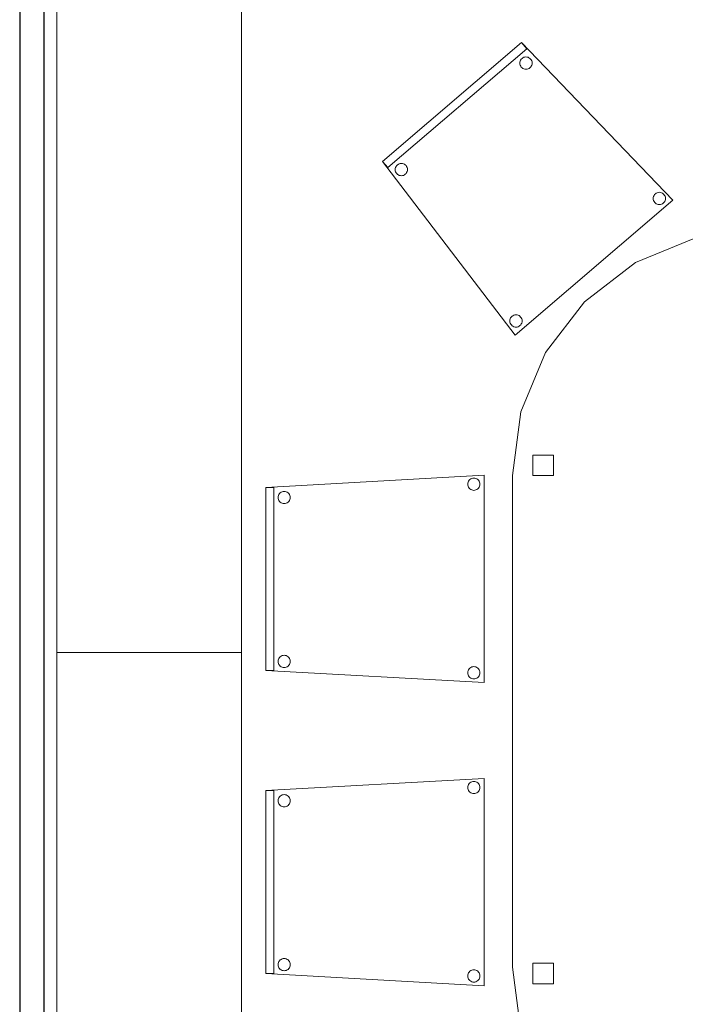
# Model space of a CAD drawing. Header units: metres. Extents: x 391.1 to 430.4, y 12.7 to 28.4.
# Tile 28 of 168: x 406.1 to 407.7, y 14.9 to 17.3. Entities that reach past the tile are written whole.
import ezdxf

# ---------------------------------------------------------------- set-up
doc = ezdxf.new("R2010")
doc.units = ezdxf.units.M
for name, color, linetype, lineweight in [('02_MOBILIARIO', 7, 'Continuous', 18), ('A-DETL-____-MBND', 7, 'Continuous', 18), ('A-WALL-____-MCUT', 7, 'Continuous', 25), ('A-WALL-____-OTLN', 7, 'Continuous', 25), ('Mobiliario', 7, 'Continuous', 18)]:
    doc.layers.add(name, color=color, linetype=linetype, lineweight=lineweight)

# ---------------------------------------------------------------- blocks, each defined once
blk = doc.blocks.new('Family - Mampara PB-155335-02_PCI_P0')
at = {"layer": 'A-WALL-____-MCUT', "color": 253, "true_color": 0xaaaaaa}
for p, q in [((6.0081, 0.06), (0.0086, 0.06)), ((0, 0), (6.0081, 0))]:
    blk.add_line(p, q, dxfattribs=at)
at = {"layer": 'A-WALL-____-OTLN', "color": 253, "true_color": 0xaaaaaa}
for p, q in [((6.0081, 0.06), (0.0086, 0.06)), ((0, 0), (6.0081, 0))]:
    blk.add_line(p, q, dxfattribs=at)
at = {"layer": 'A-WALL-____-OTLN', "color": 253, "lineweight": 18, "true_color": 0xaaaaaa}
blk.add_line((0, 0), (6.0081, 0), dxfattribs=at)
blk = doc.blocks.new('Family - Armai 160x45_PB-155543-02_PCI_P0')
at = {"layer": '02_MOBILIARIO', "color": 253, "true_color": 0xaaaaaa}
for p, q in [((0, 1.6), (0.45, 1.6)), ((0, 0), (0, 1.6)), ((0.45, 1.6), (0.45, 0)), ((0.45, 0), (0, 0))]:
    blk.add_line(p, q, dxfattribs=at)
at = {"layer": 'Mobiliario', "color": 253, "true_color": 0xaaaaaa}
for p, q in [((0.45, 1.6), (0, 1.6)), ((0, 1.6), (0, 0)), ((0.45, 0), (0.45, 1.6)), ((0, 0), (0.45, 0))]:
    blk.add_line(p, q, dxfattribs=at)
blk = doc.blocks.new('Family - Cadira confident_PB-155624-02_PCI_P0')
at = {"layer": 'A-DETL-____-MBND', "color": 253, "true_color": 0xaaaaaa}
for p, q in [((0, 0.4765), (0.5326, 0.5065)), ((0.5326, 0.5065), (0, 0.4765)), ((0.5326, 0.5065), (0.5326, 0)), ((0.5326, 0), (0.5326, 0.5065)), ((0.4926, 0.4842), (0.4928, 0.4868)), ((0.4928, 0.4868), (0.4926, 0.4842)), ((0.4928, 0.4816), (0.4926, 0.4842)), ((0.4926, 0.4842), (0.4928, 0.4816)), ((0.4928, 0.4868), (0.4935, 0.4893)), ((0.4935, 0.4893), (0.4928, 0.4868)), ((0.4935, 0.4791), (0.4928, 0.4816)), ((0.4928, 0.4816), (0.4935, 0.4791)), ((0.4935, 0.4893), (0.4946, 0.4917)), ((0.4946, 0.4917), (0.4935, 0.4893)), ((0.4946, 0.4917), (0.4961, 0.4938)), ((0.4961, 0.4938), (0.4946, 0.4917)), ((0.4961, 0.4938), (0.4979, 0.4957)), ((0.4979, 0.4957), (0.4961, 0.4938)), ((0.4979, 0.4957), (0.5, 0.4972)), ((0.5, 0.4972), (0.4979, 0.4957)), ((0.5, 0.4972), (0.5024, 0.4983)), ((0.5024, 0.4983), (0.5, 0.4972)), ((0.5024, 0.4983), (0.5049, 0.4989)), ((0.5049, 0.4989), (0.5024, 0.4983)), ((0.5049, 0.4989), (0.5075, 0.4992)), ((0.5075, 0.4992), (0.5049, 0.4989)), ((0.5075, 0.4992), (0.5101, 0.4989)), ((0.5101, 0.4989), (0.5075, 0.4992)), ((0.5101, 0.4989), (0.5126, 0.4983)), ((0.5126, 0.4983), (0.5101, 0.4989)), ((0.5126, 0.4983), (0.515, 0.4972)), ((0.515, 0.4972), (0.5126, 0.4983)), ((0.515, 0.4972), (0.5171, 0.4957)), ((0.5171, 0.4957), (0.515, 0.4972)), ((0.5171, 0.4957), (0.519, 0.4938)), ((0.519, 0.4938), (0.5171, 0.4957)), ((0.519, 0.4938), (0.5204, 0.4917)), ((0.5204, 0.4917), (0.519, 0.4938)), ((0.5204, 0.4917), (0.5215, 0.4893)), ((0.5215, 0.4893), (0.5204, 0.4917)), ((0.5215, 0.4893), (0.5222, 0.4868)), ((0.5222, 0.4868), (0.5215, 0.4893)), ((0.5222, 0.4816), (0.5215, 0.4791)), ((0.5215, 0.4791), (0.5222, 0.4816)), ((0.5222, 0.4868), (0.5224, 0.4842)), ((0.5224, 0.4842), (0.5222, 0.4868)), ((0.5224, 0.4842), (0.5222, 0.4816)), ((0.5222, 0.4816), (0.5224, 0.4842)), ((0, 0.4765), (0.02, 0.4765)), ((0, 0.03), (0, 0.4765)), ((0.02, 0.4765), (0, 0.4765)), ((0, 0.4765), (0, 0.03)), ((0, 0.03), (0, 0.4765)), ((0, 0.4765), (0, 0.03)), ((0.02, 0.4765), (0.02, 0.03)), ((0.02, 0.03), (0.02, 0.4765)), ((0.0304, 0.4545), (0.0311, 0.457)), ((0.0311, 0.457), (0.0304, 0.4545)), ((0.0311, 0.457), (0.0322, 0.4593)), ((0.0322, 0.4593), (0.0311, 0.457)), ((0.0322, 0.4593), (0.0337, 0.4615)), ((0.0337, 0.4615), (0.0322, 0.4593)), ((0.0337, 0.4615), (0.0355, 0.4633)), ((0.0355, 0.4633), (0.0337, 0.4615)), ((0.0355, 0.4633), (0.0376, 0.4648)), ((0.0376, 0.4648), (0.0355, 0.4633)), ((0.0376, 0.4648), (0.04, 0.4659)), ((0.04, 0.4659), (0.0376, 0.4648)), ((0.04, 0.4659), (0.0425, 0.4666)), ((0.0425, 0.4666), (0.04, 0.4659)), ((0.0425, 0.4666), (0.0451, 0.4668)), ((0.0451, 0.4668), (0.0425, 0.4666)), ((0.0451, 0.4668), (0.0477, 0.4666)), ((0.0477, 0.4666), (0.0451, 0.4668)), ((0.0477, 0.4666), (0.0502, 0.4659)), ((0.0502, 0.4659), (0.0477, 0.4666)), ((0.0502, 0.4659), (0.0526, 0.4648)), ((0.0526, 0.4648), (0.0502, 0.4659)), ((0.0526, 0.4648), (0.0547, 0.4633)), ((0.0547, 0.4633), (0.0526, 0.4648)), ((0.0547, 0.4633), (0.0565, 0.4615)), ((0.0565, 0.4615), (0.0547, 0.4633)), ((0.0565, 0.4615), (0.058, 0.4593)), ((0.058, 0.4593), (0.0565, 0.4615)), ((0.058, 0.4593), (0.0591, 0.457)), ((0.0591, 0.457), (0.058, 0.4593)), ((0.0591, 0.457), (0.0598, 0.4545)), ((0.0598, 0.4545), (0.0591, 0.457)), ((0.4946, 0.4768), (0.4935, 0.4791)), ((0.4935, 0.4791), (0.4946, 0.4768)), ((0.4961, 0.4746), (0.4946, 0.4768)), ((0.4946, 0.4768), (0.4961, 0.4746)), ((0.4979, 0.4728), (0.4961, 0.4746)), ((0.4961, 0.4746), (0.4979, 0.4728)), ((0.5, 0.4713), (0.4979, 0.4728)), ((0.4979, 0.4728), (0.5, 0.4713)), ((0.5024, 0.4702), (0.5, 0.4713)), ((0.5, 0.4713), (0.5024, 0.4702)), ((0.5049, 0.4695), (0.5024, 0.4702)), ((0.5024, 0.4702), (0.5049, 0.4695)), ((0.5075, 0.4693), (0.5049, 0.4695)), ((0.5049, 0.4695), (0.5075, 0.4693)), ((0.5101, 0.4695), (0.5075, 0.4693)), ((0.5075, 0.4693), (0.5101, 0.4695)), ((0.5126, 0.4702), (0.5101, 0.4695)), ((0.5101, 0.4695), (0.5126, 0.4702)), ((0.515, 0.4713), (0.5126, 0.4702)), ((0.5126, 0.4702), (0.515, 0.4713)), ((0.5171, 0.4728), (0.515, 0.4713)), ((0.515, 0.4713), (0.5171, 0.4728)), ((0.519, 0.4746), (0.5171, 0.4728)), ((0.5171, 0.4728), (0.519, 0.4746)), ((0.5204, 0.4768), (0.519, 0.4746)), ((0.519, 0.4746), (0.5204, 0.4768)), ((0.5215, 0.4791), (0.5204, 0.4768)), ((0.5204, 0.4768), (0.5215, 0.4791)), ((0.0302, 0.4519), (0.0304, 0.4545)), ((0.0304, 0.4545), (0.0302, 0.4519)), ((0.0304, 0.4493), (0.0302, 0.4519)), ((0.0302, 0.4519), (0.0304, 0.4493)), ((0.0311, 0.4468), (0.0304, 0.4493)), ((0.0304, 0.4493), (0.0311, 0.4468)), ((0.0322, 0.4444), (0.0311, 0.4468)), ((0.0311, 0.4468), (0.0322, 0.4444)), ((0.0337, 0.4423), (0.0322, 0.4444)), ((0.0322, 0.4444), (0.0337, 0.4423)), ((0.0355, 0.4404), (0.0337, 0.4423)), ((0.0337, 0.4423), (0.0355, 0.4404)), ((0.0376, 0.4389), (0.0355, 0.4404)), ((0.0355, 0.4404), (0.0376, 0.4389)), ((0.04, 0.4378), (0.0376, 0.4389)), ((0.0376, 0.4389), (0.04, 0.4378)), ((0.0425, 0.4372), (0.04, 0.4378)), ((0.04, 0.4378), (0.0425, 0.4372)), ((0.0451, 0.4369), (0.0425, 0.4372)), ((0.0425, 0.4372), (0.0451, 0.4369)), ((0.0477, 0.4372), (0.0451, 0.4369)), ((0.0451, 0.4369), (0.0477, 0.4372)), ((0.0502, 0.4378), (0.0477, 0.4372)), ((0.0477, 0.4372), (0.0502, 0.4378)), ((0.0526, 0.4389), (0.0502, 0.4378)), ((0.0502, 0.4378), (0.0526, 0.4389)), ((0.0547, 0.4404), (0.0526, 0.4389)), ((0.0526, 0.4389), (0.0547, 0.4404)), ((0.0565, 0.4423), (0.0547, 0.4404)), ((0.0547, 0.4404), (0.0565, 0.4423)), ((0.058, 0.4444), (0.0565, 0.4423)), ((0.0565, 0.4423), (0.058, 0.4444)), ((0.0591, 0.4468), (0.058, 0.4444)), ((0.058, 0.4444), (0.0591, 0.4468)), ((0.0598, 0.4493), (0.0591, 0.4468)), ((0.0591, 0.4468), (0.0598, 0.4493)), ((0.0598, 0.4545), (0.06, 0.4519)), ((0.06, 0.4519), (0.0598, 0.4545)), ((0.06, 0.4519), (0.0598, 0.4493)), ((0.0598, 0.4493), (0.06, 0.4519)), ((0.0302, 0.0519), (0.0304, 0.0545)), ((0.0304, 0.0545), (0.0302, 0.0519)), ((0.0304, 0.0493), (0.0302, 0.0519)), ((0.0302, 0.0519), (0.0304, 0.0493)), ((0.0304, 0.0545), (0.0311, 0.057)), ((0.0311, 0.057), (0.0304, 0.0545)), ((0.0311, 0.0468), (0.0304, 0.0493)), ((0.0304, 0.0493), (0.0311, 0.0468)), ((0.0311, 0.057), (0.0322, 0.0593)), ((0.0322, 0.0593), (0.0311, 0.057)), ((0.0322, 0.0593), (0.0337, 0.0615)), ((0.0337, 0.0615), (0.0322, 0.0593)), ((0.0337, 0.0615), (0.0355, 0.0633)), ((0.0355, 0.0633), (0.0337, 0.0615)), ((0.0355, 0.0633), (0.0376, 0.0648)), ((0.0376, 0.0648), (0.0355, 0.0633)), ((0.0376, 0.0648), (0.04, 0.0659)), ((0.04, 0.0659), (0.0376, 0.0648)), ((0.04, 0.0659), (0.0425, 0.0666)), ((0.0425, 0.0666), (0.04, 0.0659)), ((0.0425, 0.0666), (0.0451, 0.0668)), ((0.0451, 0.0668), (0.0425, 0.0666)), ((0.0451, 0.0668), (0.0477, 0.0666)), ((0.0477, 0.0666), (0.0451, 0.0668)), ((0.0477, 0.0666), (0.0502, 0.0659)), ((0.0502, 0.0659), (0.0477, 0.0666)), ((0.0502, 0.0659), (0.0526, 0.0648)), ((0.0526, 0.0648), (0.0502, 0.0659)), ((0.0526, 0.0648), (0.0547, 0.0633)), ((0.0547, 0.0633), (0.0526, 0.0648)), ((0.0547, 0.0633), (0.0565, 0.0615)), ((0.0565, 0.0615), (0.0547, 0.0633)), ((0.0565, 0.0615), (0.058, 0.0593)), ((0.058, 0.0593), (0.0565, 0.0615)), ((0.058, 0.0593), (0.0591, 0.057)), ((0.0591, 0.057), (0.058, 0.0593)), ((0.0591, 0.057), (0.0598, 0.0545)), ((0.0598, 0.0545), (0.0591, 0.057)), ((0.0598, 0.0493), (0.0591, 0.0468)), ((0.0591, 0.0468), (0.0598, 0.0493)), ((0.0598, 0.0545), (0.06, 0.0519)), ((0.06, 0.0519), (0.0598, 0.0545)), ((0.06, 0.0519), (0.0598, 0.0493)), ((0.0598, 0.0493), (0.06, 0.0519)), ((0.02, 0.03), (0, 0.03)), ((0, 0.03), (0.02, 0.03)), ((0.5326, 0), (0, 0.03)), ((0, 0.03), (0.5326, 0)), ((0.0322, 0.0444), (0.0311, 0.0468)), ((0.0311, 0.0468), (0.0322, 0.0444)), ((0.0337, 0.0423), (0.0322, 0.0444)), ((0.0322, 0.0444), (0.0337, 0.0423)), ((0.0355, 0.0404), (0.0337, 0.0423)), ((0.0337, 0.0423), (0.0355, 0.0404)), ((0.0376, 0.0389), (0.0355, 0.0404)), ((0.0355, 0.0404), (0.0376, 0.0389)), ((0.04, 0.0378), (0.0376, 0.0389)), ((0.0376, 0.0389), (0.04, 0.0378)), ((0.0425, 0.0372), (0.04, 0.0378)), ((0.04, 0.0378), (0.0425, 0.0372)), ((0.0451, 0.0369), (0.0425, 0.0372)), ((0.0425, 0.0372), (0.0451, 0.0369)), ((0.0477, 0.0372), (0.0451, 0.0369)), ((0.0451, 0.0369), (0.0477, 0.0372)), ((0.0502, 0.0378), (0.0477, 0.0372)), ((0.0477, 0.0372), (0.0502, 0.0378)), ((0.0526, 0.0389), (0.0502, 0.0378)), ((0.0502, 0.0378), (0.0526, 0.0389)), ((0.0547, 0.0404), (0.0526, 0.0389)), ((0.0526, 0.0389), (0.0547, 0.0404)), ((0.0565, 0.0423), (0.0547, 0.0404)), ((0.0547, 0.0404), (0.0565, 0.0423)), ((0.058, 0.0444), (0.0565, 0.0423)), ((0.0565, 0.0423), (0.058, 0.0444)), ((0.0591, 0.0468), (0.058, 0.0444)), ((0.058, 0.0444), (0.0591, 0.0468)), ((0.4926, 0.0242), (0.4928, 0.0268)), ((0.4928, 0.0268), (0.4926, 0.0242)), ((0.4928, 0.0216), (0.4926, 0.0242)), ((0.4926, 0.0242), (0.4928, 0.0216)), ((0.4928, 0.0268), (0.4935, 0.0293)), ((0.4935, 0.0293), (0.4928, 0.0268)), ((0.4935, 0.0293), (0.4946, 0.0317)), ((0.4946, 0.0317), (0.4935, 0.0293)), ((0.4946, 0.0317), (0.4961, 0.0338)), ((0.4961, 0.0338), (0.4946, 0.0317)), ((0.4961, 0.0338), (0.4979, 0.0357)), ((0.4979, 0.0357), (0.4961, 0.0338)), ((0.4979, 0.0357), (0.5, 0.0372)), ((0.5, 0.0372), (0.4979, 0.0357)), ((0.5, 0.0372), (0.5024, 0.0383)), ((0.5024, 0.0383), (0.5, 0.0372)), ((0.5024, 0.0383), (0.5049, 0.0389)), ((0.5049, 0.0389), (0.5024, 0.0383)), ((0.5049, 0.0389), (0.5075, 0.0392)), ((0.5075, 0.0392), (0.5049, 0.0389)), ((0.5075, 0.0392), (0.5101, 0.0389)), ((0.5101, 0.0389), (0.5075, 0.0392)), ((0.5101, 0.0389), (0.5126, 0.0383)), ((0.5126, 0.0383), (0.5101, 0.0389)), ((0.5126, 0.0383), (0.515, 0.0372)), ((0.515, 0.0372), (0.5126, 0.0383)), ((0.515, 0.0372), (0.5171, 0.0357)), ((0.5171, 0.0357), (0.515, 0.0372)), ((0.5171, 0.0357), (0.519, 0.0338)), ((0.519, 0.0338), (0.5171, 0.0357)), ((0.519, 0.0338), (0.5204, 0.0317)), ((0.5204, 0.0317), (0.519, 0.0338)), ((0.5204, 0.0317), (0.5215, 0.0293)), ((0.5215, 0.0293), (0.5204, 0.0317)), ((0.5215, 0.0293), (0.5222, 0.0268)), ((0.5222, 0.0268), (0.5215, 0.0293)), ((0.5222, 0.0268), (0.5224, 0.0242)), ((0.5224, 0.0242), (0.5222, 0.0268)), ((0.5224, 0.0242), (0.5222, 0.0216)), ((0.5222, 0.0216), (0.5224, 0.0242)), ((0.4935, 0.0191), (0.4928, 0.0216)), ((0.4928, 0.0216), (0.4935, 0.0191)), ((0.4946, 0.0168), (0.4935, 0.0191)), ((0.4935, 0.0191), (0.4946, 0.0168)), ((0.4961, 0.0146), (0.4946, 0.0168)), ((0.4946, 0.0168), (0.4961, 0.0146)), ((0.4979, 0.0128), (0.4961, 0.0146)), ((0.4961, 0.0146), (0.4979, 0.0128)), ((0.5, 0.0113), (0.4979, 0.0128)), ((0.4979, 0.0128), (0.5, 0.0113)), ((0.5024, 0.0102), (0.5, 0.0113)), ((0.5, 0.0113), (0.5024, 0.0102)), ((0.5049, 0.0095), (0.5024, 0.0102)), ((0.5024, 0.0102), (0.5049, 0.0095)), ((0.5075, 0.0093), (0.5049, 0.0095)), ((0.5049, 0.0095), (0.5075, 0.0093)), ((0.5101, 0.0095), (0.5075, 0.0093)), ((0.5075, 0.0093), (0.5101, 0.0095)), ((0.5126, 0.0102), (0.5101, 0.0095)), ((0.5101, 0.0095), (0.5126, 0.0102)), ((0.515, 0.0113), (0.5126, 0.0102)), ((0.5126, 0.0102), (0.515, 0.0113)), ((0.5171, 0.0128), (0.515, 0.0113)), ((0.515, 0.0113), (0.5171, 0.0128)), ((0.519, 0.0146), (0.5171, 0.0128)), ((0.5171, 0.0128), (0.519, 0.0146)), ((0.5204, 0.0168), (0.519, 0.0146)), ((0.519, 0.0146), (0.5204, 0.0168)), ((0.5215, 0.0191), (0.5204, 0.0168)), ((0.5204, 0.0168), (0.5215, 0.0191)), ((0.5222, 0.0216), (0.5215, 0.0191)), ((0.5215, 0.0191), (0.5222, 0.0216))]:
    blk.add_line(p, q, dxfattribs=at)
blk = doc.blocks.new('Family - Taula 240X120_PB-155700-02_PCI_P0')
at = {"layer": 'A-DETL-____-MBND', "color": 253, "true_color": 0xaaaaaa}
for p, q in [((0.3, 2.3195), (0.4447, 2.3795)), ((0.4447, 2.3795), (0.3, 2.3195)), ((0.4447, 2.3795), (0.5999, 2.3999)), ((0.5999, 2.3999), (0.4447, 2.3795)), ((0.5999, 2.3999), (0.7552, 2.3795)), ((0.7552, 2.3795), (0.5999, 2.3999)), ((0.7552, 2.3795), (0.8999, 2.3195)), ((0.8999, 2.3195), (0.7552, 2.3795)), ((0.1757, 2.2242), (0.3, 2.3195)), ((0.3, 2.3195), (0.1757, 2.2242)), ((0.8999, 2.3195), (1.0242, 2.2242)), ((1.0242, 2.2242), (0.8999, 2.3195)), ((0.0804, 2.0999), (0.1757, 2.2242)), ((0.1757, 2.2242), (0.0804, 2.0999)), ((1.0242, 2.2242), (1.1195, 2.0999)), ((1.1195, 2.0999), (1.0242, 2.2242)), ((0.0204, 1.9552), (0.0804, 2.0999)), ((0.0804, 2.0999), (0.0204, 1.9552)), ((1.1195, 2.0999), (1.1795, 1.9552)), ((1.1795, 1.9552), (1.1195, 2.0999)), ((0, 1.7999), (0.0204, 1.9552)), ((0.0204, 1.9552), (0, 1.7999)), ((1.1795, 1.9552), (1.1999, 1.7999)), ((1.1999, 1.7999), (1.1795, 1.9552)), ((0.05, 1.7999), (0.05, 1.8499)), ((0.05, 1.8499), (0.1, 1.8499)), ((0.05, 1.8499), (0.05, 1.7999)), ((0.1, 1.8499), (0.05, 1.8499)), ((0.1, 1.8499), (0.1, 1.7999)), ((0.1, 1.7999), (0.1, 1.8499)), ((1.0978, 1.7999), (1.0978, 1.8499)), ((1.0978, 1.8499), (1.1478, 1.8499)), ((1.0978, 1.8499), (1.0978, 1.7999)), ((1.1478, 1.8499), (1.0978, 1.8499)), ((1.1478, 1.8499), (1.1478, 1.7999)), ((1.1478, 1.7999), (1.1478, 1.8499)), ((0, 0.5999), (0, 1.7999)), ((0, 1.7999), (0, 0.5999)), ((0.1, 1.7999), (0.05, 1.7999)), ((0.05, 1.7999), (0.1, 1.7999)), ((1.1478, 1.7999), (1.0978, 1.7999)), ((1.0978, 1.7999), (1.1478, 1.7999)), ((1.1999, 1.7999), (1.1999, 0.5999)), ((1.1999, 0.5999), (1.1999, 1.7999)), ((0.05, 0.6099), (0.1, 0.6099)), ((0.05, 0.5599), (0.05, 0.6099)), ((0.1, 0.6099), (0.05, 0.6099)), ((0.05, 0.6099), (0.05, 0.5599)), ((0.1, 0.6099), (0.1, 0.5599)), ((0.1, 0.5599), (0.1, 0.6099)), ((1.0978, 0.6099), (1.1478, 0.6099)), ((1.0978, 0.5599), (1.0978, 0.6099)), ((1.1478, 0.6099), (1.0978, 0.6099)), ((1.0978, 0.6099), (1.0978, 0.5599)), ((1.1478, 0.6099), (1.1478, 0.5599)), ((1.1478, 0.5599), (1.1478, 0.6099)), ((0.0204, 0.4447), (0, 0.5999)), ((0, 0.5999), (0.0204, 0.4447)), ((1.1999, 0.5999), (1.1795, 0.4447)), ((1.1795, 0.4447), (1.1999, 0.5999)), ((0.1, 0.5599), (0.05, 0.5599)), ((0.05, 0.5599), (0.1, 0.5599)), ((1.1478, 0.5599), (1.0978, 0.5599)), ((1.0978, 0.5599), (1.1478, 0.5599)), ((0.0804, 0.3), (0.0204, 0.4447)), ((0.0204, 0.4447), (0.0804, 0.3)), ((1.1795, 0.4447), (1.1195, 0.3)), ((1.1195, 0.3), (1.1795, 0.4447)), ((0.1757, 0.1757), (0.0804, 0.3)), ((0.0804, 0.3), (0.1757, 0.1757)), ((1.1195, 0.3), (1.0242, 0.1757)), ((1.0242, 0.1757), (1.1195, 0.3)), ((0.3, 0.0804), (0.1757, 0.1757)), ((0.1757, 0.1757), (0.3, 0.0804)), ((1.0242, 0.1757), (0.8999, 0.0804)), ((0.8999, 0.0804), (1.0242, 0.1757)), ((0.4447, 0.0204), (0.3, 0.0804)), ((0.3, 0.0804), (0.4447, 0.0204)), ((0.8999, 0.0804), (0.7552, 0.0204)), ((0.7552, 0.0204), (0.8999, 0.0804)), ((0.5999, 0), (0.4447, 0.0204)), ((0.4447, 0.0204), (0.5999, 0)), ((0.7552, 0.0204), (0.5999, 0)), ((0.5999, 0), (0.7552, 0.0204))]:
    blk.add_line(p, q, dxfattribs=at)
blk = doc.blocks.new('Family - Cadira confident_PB-155704-02_PCI_P0')
at = {"layer": 'A-DETL-____-MBND', "color": 253, "true_color": 0xaaaaaa}
for p, q in [((0, 0.4765), (0.5326, 0.5065)), ((0.5326, 0.5065), (0, 0.4765)), ((0.5326, 0.5065), (0.5326, 0)), ((0.5326, 0), (0.5326, 0.5065)), ((0.4926, 0.4842), (0.4928, 0.4868)), ((0.4928, 0.4868), (0.4926, 0.4842)), ((0.4928, 0.4816), (0.4926, 0.4842)), ((0.4926, 0.4842), (0.4928, 0.4816)), ((0.4928, 0.4868), (0.4935, 0.4893)), ((0.4935, 0.4893), (0.4928, 0.4868)), ((0.4935, 0.4791), (0.4928, 0.4816)), ((0.4928, 0.4816), (0.4935, 0.4791)), ((0.4935, 0.4893), (0.4946, 0.4917)), ((0.4946, 0.4917), (0.4935, 0.4893)), ((0.4946, 0.4917), (0.4961, 0.4938)), ((0.4961, 0.4938), (0.4946, 0.4917)), ((0.4961, 0.4938), (0.4979, 0.4957)), ((0.4979, 0.4957), (0.4961, 0.4938)), ((0.4979, 0.4957), (0.5, 0.4972)), ((0.5, 0.4972), (0.4979, 0.4957)), ((0.5, 0.4972), (0.5024, 0.4983)), ((0.5024, 0.4983), (0.5, 0.4972)), ((0.5024, 0.4983), (0.5049, 0.4989)), ((0.5049, 0.4989), (0.5024, 0.4983)), ((0.5049, 0.4989), (0.5075, 0.4992)), ((0.5075, 0.4992), (0.5049, 0.4989)), ((0.5075, 0.4992), (0.5101, 0.4989)), ((0.5101, 0.4989), (0.5075, 0.4992)), ((0.5101, 0.4989), (0.5126, 0.4983)), ((0.5126, 0.4983), (0.5101, 0.4989)), ((0.5126, 0.4983), (0.515, 0.4972)), ((0.515, 0.4972), (0.5126, 0.4983)), ((0.515, 0.4972), (0.5171, 0.4957)), ((0.5171, 0.4957), (0.515, 0.4972)), ((0.5171, 0.4957), (0.519, 0.4938)), ((0.519, 0.4938), (0.5171, 0.4957)), ((0.519, 0.4938), (0.5204, 0.4917)), ((0.5204, 0.4917), (0.519, 0.4938)), ((0.5204, 0.4917), (0.5215, 0.4893)), ((0.5215, 0.4893), (0.5204, 0.4917)), ((0.5215, 0.4893), (0.5222, 0.4868)), ((0.5222, 0.4868), (0.5215, 0.4893)), ((0.5222, 0.4816), (0.5215, 0.4791)), ((0.5215, 0.4791), (0.5222, 0.4816)), ((0.5222, 0.4868), (0.5224, 0.4842)), ((0.5224, 0.4842), (0.5222, 0.4868)), ((0.5224, 0.4842), (0.5222, 0.4816)), ((0.5222, 0.4816), (0.5224, 0.4842)), ((0, 0.4765), (0.02, 0.4765)), ((0, 0.03), (0, 0.4765)), ((0.02, 0.4765), (0, 0.4765)), ((0, 0.4765), (0, 0.03)), ((0, 0.03), (0, 0.4765)), ((0, 0.4765), (0, 0.03)), ((0.02, 0.4765), (0.02, 0.03)), ((0.02, 0.03), (0.02, 0.4765)), ((0.0304, 0.4545), (0.0311, 0.457)), ((0.0311, 0.457), (0.0304, 0.4545)), ((0.0311, 0.457), (0.0322, 0.4593)), ((0.0322, 0.4593), (0.0311, 0.457)), ((0.0322, 0.4593), (0.0337, 0.4615)), ((0.0337, 0.4615), (0.0322, 0.4593)), ((0.0337, 0.4615), (0.0355, 0.4633)), ((0.0355, 0.4633), (0.0337, 0.4615)), ((0.0355, 0.4633), (0.0376, 0.4648)), ((0.0376, 0.4648), (0.0355, 0.4633)), ((0.0376, 0.4648), (0.04, 0.4659)), ((0.04, 0.4659), (0.0376, 0.4648)), ((0.04, 0.4659), (0.0425, 0.4666)), ((0.0425, 0.4666), (0.04, 0.4659)), ((0.0425, 0.4666), (0.0451, 0.4668)), ((0.0451, 0.4668), (0.0425, 0.4666)), ((0.0451, 0.4668), (0.0477, 0.4666)), ((0.0477, 0.4666), (0.0451, 0.4668)), ((0.0477, 0.4666), (0.0502, 0.4659)), ((0.0502, 0.4659), (0.0477, 0.4666)), ((0.0502, 0.4659), (0.0526, 0.4648)), ((0.0526, 0.4648), (0.0502, 0.4659)), ((0.0526, 0.4648), (0.0547, 0.4633)), ((0.0547, 0.4633), (0.0526, 0.4648)), ((0.0547, 0.4633), (0.0565, 0.4615)), ((0.0565, 0.4615), (0.0547, 0.4633)), ((0.0565, 0.4615), (0.058, 0.4593)), ((0.058, 0.4593), (0.0565, 0.4615)), ((0.058, 0.4593), (0.0591, 0.457)), ((0.0591, 0.457), (0.058, 0.4593)), ((0.0591, 0.457), (0.0598, 0.4545)), ((0.0598, 0.4545), (0.0591, 0.457)), ((0.4946, 0.4768), (0.4935, 0.4791)), ((0.4935, 0.4791), (0.4946, 0.4768)), ((0.4961, 0.4746), (0.4946, 0.4768)), ((0.4946, 0.4768), (0.4961, 0.4746)), ((0.4979, 0.4728), (0.4961, 0.4746)), ((0.4961, 0.4746), (0.4979, 0.4728)), ((0.5, 0.4713), (0.4979, 0.4728)), ((0.4979, 0.4728), (0.5, 0.4713)), ((0.5024, 0.4702), (0.5, 0.4713)), ((0.5, 0.4713), (0.5024, 0.4702)), ((0.5049, 0.4695), (0.5024, 0.4702)), ((0.5024, 0.4702), (0.5049, 0.4695)), ((0.5075, 0.4693), (0.5049, 0.4695)), ((0.5049, 0.4695), (0.5075, 0.4693)), ((0.5101, 0.4695), (0.5075, 0.4693)), ((0.5075, 0.4693), (0.5101, 0.4695)), ((0.5126, 0.4702), (0.5101, 0.4695)), ((0.5101, 0.4695), (0.5126, 0.4702)), ((0.515, 0.4713), (0.5126, 0.4702)), ((0.5126, 0.4702), (0.515, 0.4713)), ((0.5171, 0.4728), (0.515, 0.4713)), ((0.515, 0.4713), (0.5171, 0.4728)), ((0.519, 0.4746), (0.5171, 0.4728)), ((0.5171, 0.4728), (0.519, 0.4746)), ((0.5204, 0.4768), (0.519, 0.4746)), ((0.519, 0.4746), (0.5204, 0.4768)), ((0.5215, 0.4791), (0.5204, 0.4768)), ((0.5204, 0.4768), (0.5215, 0.4791)), ((0.0302, 0.4519), (0.0304, 0.4545)), ((0.0304, 0.4545), (0.0302, 0.4519)), ((0.0304, 0.4493), (0.0302, 0.4519)), ((0.0302, 0.4519), (0.0304, 0.4493)), ((0.0311, 0.4468), (0.0304, 0.4493)), ((0.0304, 0.4493), (0.0311, 0.4468)), ((0.0322, 0.4444), (0.0311, 0.4468)), ((0.0311, 0.4468), (0.0322, 0.4444)), ((0.0337, 0.4423), (0.0322, 0.4444)), ((0.0322, 0.4444), (0.0337, 0.4423)), ((0.0355, 0.4404), (0.0337, 0.4423)), ((0.0337, 0.4423), (0.0355, 0.4404)), ((0.0376, 0.4389), (0.0355, 0.4404)), ((0.0355, 0.4404), (0.0376, 0.4389)), ((0.04, 0.4378), (0.0376, 0.4389)), ((0.0376, 0.4389), (0.04, 0.4378)), ((0.0425, 0.4372), (0.04, 0.4378)), ((0.04, 0.4378), (0.0425, 0.4372)), ((0.0451, 0.4369), (0.0425, 0.4372)), ((0.0425, 0.4372), (0.0451, 0.4369)), ((0.0477, 0.4372), (0.0451, 0.4369)), ((0.0451, 0.4369), (0.0477, 0.4372)), ((0.0502, 0.4378), (0.0477, 0.4372)), ((0.0477, 0.4372), (0.0502, 0.4378)), ((0.0526, 0.4389), (0.0502, 0.4378)), ((0.0502, 0.4378), (0.0526, 0.4389)), ((0.0547, 0.4404), (0.0526, 0.4389)), ((0.0526, 0.4389), (0.0547, 0.4404)), ((0.0565, 0.4423), (0.0547, 0.4404)), ((0.0547, 0.4404), (0.0565, 0.4423)), ((0.058, 0.4444), (0.0565, 0.4423)), ((0.0565, 0.4423), (0.058, 0.4444)), ((0.0591, 0.4468), (0.058, 0.4444)), ((0.058, 0.4444), (0.0591, 0.4468)), ((0.0598, 0.4493), (0.0591, 0.4468)), ((0.0591, 0.4468), (0.0598, 0.4493)), ((0.0598, 0.4545), (0.06, 0.4519)), ((0.06, 0.4519), (0.0598, 0.4545)), ((0.06, 0.4519), (0.0598, 0.4493)), ((0.0598, 0.4493), (0.06, 0.4519)), ((0.0302, 0.0519), (0.0304, 0.0545)), ((0.0304, 0.0545), (0.0302, 0.0519)), ((0.0304, 0.0493), (0.0302, 0.0519)), ((0.0302, 0.0519), (0.0304, 0.0493)), ((0.0304, 0.0545), (0.0311, 0.057)), ((0.0311, 0.057), (0.0304, 0.0545)), ((0.0311, 0.0468), (0.0304, 0.0493)), ((0.0304, 0.0493), (0.0311, 0.0468)), ((0.0311, 0.057), (0.0322, 0.0593)), ((0.0322, 0.0593), (0.0311, 0.057)), ((0.0322, 0.0593), (0.0337, 0.0615)), ((0.0337, 0.0615), (0.0322, 0.0593)), ((0.0337, 0.0615), (0.0355, 0.0633)), ((0.0355, 0.0633), (0.0337, 0.0615)), ((0.0355, 0.0633), (0.0376, 0.0648)), ((0.0376, 0.0648), (0.0355, 0.0633)), ((0.0376, 0.0648), (0.04, 0.0659)), ((0.04, 0.0659), (0.0376, 0.0648)), ((0.04, 0.0659), (0.0425, 0.0666)), ((0.0425, 0.0666), (0.04, 0.0659)), ((0.0425, 0.0666), (0.0451, 0.0668)), ((0.0451, 0.0668), (0.0425, 0.0666)), ((0.0451, 0.0668), (0.0477, 0.0666)), ((0.0477, 0.0666), (0.0451, 0.0668)), ((0.0477, 0.0666), (0.0502, 0.0659)), ((0.0502, 0.0659), (0.0477, 0.0666)), ((0.0502, 0.0659), (0.0526, 0.0648)), ((0.0526, 0.0648), (0.0502, 0.0659)), ((0.0526, 0.0648), (0.0547, 0.0633)), ((0.0547, 0.0633), (0.0526, 0.0648)), ((0.0547, 0.0633), (0.0565, 0.0615)), ((0.0565, 0.0615), (0.0547, 0.0633)), ((0.0565, 0.0615), (0.058, 0.0593)), ((0.058, 0.0593), (0.0565, 0.0615)), ((0.058, 0.0593), (0.0591, 0.057)), ((0.0591, 0.057), (0.058, 0.0593)), ((0.0591, 0.057), (0.0598, 0.0545)), ((0.0598, 0.0545), (0.0591, 0.057)), ((0.0598, 0.0493), (0.0591, 0.0468)), ((0.0591, 0.0468), (0.0598, 0.0493)), ((0.0598, 0.0545), (0.06, 0.0519)), ((0.06, 0.0519), (0.0598, 0.0545)), ((0.06, 0.0519), (0.0598, 0.0493)), ((0.0598, 0.0493), (0.06, 0.0519)), ((0.02, 0.03), (0, 0.03)), ((0, 0.03), (0.02, 0.03)), ((0.5326, 0), (0, 0.03)), ((0, 0.03), (0.5326, 0)), ((0.0322, 0.0444), (0.0311, 0.0468)), ((0.0311, 0.0468), (0.0322, 0.0444)), ((0.0337, 0.0423), (0.0322, 0.0444)), ((0.0322, 0.0444), (0.0337, 0.0423)), ((0.0355, 0.0404), (0.0337, 0.0423)), ((0.0337, 0.0423), (0.0355, 0.0404)), ((0.0376, 0.0389), (0.0355, 0.0404)), ((0.0355, 0.0404), (0.0376, 0.0389)), ((0.04, 0.0378), (0.0376, 0.0389)), ((0.0376, 0.0389), (0.04, 0.0378)), ((0.0425, 0.0372), (0.04, 0.0378)), ((0.04, 0.0378), (0.0425, 0.0372)), ((0.0451, 0.0369), (0.0425, 0.0372)), ((0.0425, 0.0372), (0.0451, 0.0369)), ((0.0477, 0.0372), (0.0451, 0.0369)), ((0.0451, 0.0369), (0.0477, 0.0372)), ((0.0502, 0.0378), (0.0477, 0.0372)), ((0.0477, 0.0372), (0.0502, 0.0378)), ((0.0526, 0.0389), (0.0502, 0.0378)), ((0.0502, 0.0378), (0.0526, 0.0389)), ((0.0547, 0.0404), (0.0526, 0.0389)), ((0.0526, 0.0389), (0.0547, 0.0404)), ((0.0565, 0.0423), (0.0547, 0.0404)), ((0.0547, 0.0404), (0.0565, 0.0423)), ((0.058, 0.0444), (0.0565, 0.0423)), ((0.0565, 0.0423), (0.058, 0.0444)), ((0.0591, 0.0468), (0.058, 0.0444)), ((0.058, 0.0444), (0.0591, 0.0468)), ((0.4926, 0.0242), (0.4928, 0.0268)), ((0.4928, 0.0268), (0.4926, 0.0242)), ((0.4928, 0.0216), (0.4926, 0.0242)), ((0.4926, 0.0242), (0.4928, 0.0216)), ((0.4928, 0.0268), (0.4935, 0.0293)), ((0.4935, 0.0293), (0.4928, 0.0268)), ((0.4935, 0.0293), (0.4946, 0.0317)), ((0.4946, 0.0317), (0.4935, 0.0293)), ((0.4946, 0.0317), (0.4961, 0.0338)), ((0.4961, 0.0338), (0.4946, 0.0317)), ((0.4961, 0.0338), (0.4979, 0.0357)), ((0.4979, 0.0357), (0.4961, 0.0338)), ((0.4979, 0.0357), (0.5, 0.0372)), ((0.5, 0.0372), (0.4979, 0.0357)), ((0.5, 0.0372), (0.5024, 0.0383)), ((0.5024, 0.0383), (0.5, 0.0372)), ((0.5024, 0.0383), (0.5049, 0.0389)), ((0.5049, 0.0389), (0.5024, 0.0383)), ((0.5049, 0.0389), (0.5075, 0.0392)), ((0.5075, 0.0392), (0.5049, 0.0389)), ((0.5075, 0.0392), (0.5101, 0.0389)), ((0.5101, 0.0389), (0.5075, 0.0392)), ((0.5101, 0.0389), (0.5126, 0.0383)), ((0.5126, 0.0383), (0.5101, 0.0389)), ((0.5126, 0.0383), (0.515, 0.0372)), ((0.515, 0.0372), (0.5126, 0.0383)), ((0.515, 0.0372), (0.5171, 0.0357)), ((0.5171, 0.0357), (0.515, 0.0372)), ((0.5171, 0.0357), (0.519, 0.0338)), ((0.519, 0.0338), (0.5171, 0.0357)), ((0.519, 0.0338), (0.5204, 0.0317)), ((0.5204, 0.0317), (0.519, 0.0338)), ((0.5204, 0.0317), (0.5215, 0.0293)), ((0.5215, 0.0293), (0.5204, 0.0317)), ((0.5215, 0.0293), (0.5222, 0.0268)), ((0.5222, 0.0268), (0.5215, 0.0293)), ((0.5222, 0.0268), (0.5224, 0.0242)), ((0.5224, 0.0242), (0.5222, 0.0268)), ((0.5224, 0.0242), (0.5222, 0.0216)), ((0.5222, 0.0216), (0.5224, 0.0242)), ((0.4935, 0.0191), (0.4928, 0.0216)), ((0.4928, 0.0216), (0.4935, 0.0191)), ((0.4946, 0.0168), (0.4935, 0.0191)), ((0.4935, 0.0191), (0.4946, 0.0168)), ((0.4961, 0.0146), (0.4946, 0.0168)), ((0.4946, 0.0168), (0.4961, 0.0146)), ((0.4979, 0.0128), (0.4961, 0.0146)), ((0.4961, 0.0146), (0.4979, 0.0128)), ((0.5, 0.0113), (0.4979, 0.0128)), ((0.4979, 0.0128), (0.5, 0.0113)), ((0.5024, 0.0102), (0.5, 0.0113)), ((0.5, 0.0113), (0.5024, 0.0102)), ((0.5049, 0.0095), (0.5024, 0.0102)), ((0.5024, 0.0102), (0.5049, 0.0095)), ((0.5075, 0.0093), (0.5049, 0.0095)), ((0.5049, 0.0095), (0.5075, 0.0093)), ((0.5101, 0.0095), (0.5075, 0.0093)), ((0.5075, 0.0093), (0.5101, 0.0095)), ((0.5126, 0.0102), (0.5101, 0.0095)), ((0.5101, 0.0095), (0.5126, 0.0102)), ((0.515, 0.0113), (0.5126, 0.0102)), ((0.5126, 0.0102), (0.515, 0.0113)), ((0.5171, 0.0128), (0.515, 0.0113)), ((0.515, 0.0113), (0.5171, 0.0128)), ((0.519, 0.0146), (0.5171, 0.0128)), ((0.5171, 0.0128), (0.519, 0.0146)), ((0.5204, 0.0168), (0.519, 0.0146)), ((0.519, 0.0146), (0.5204, 0.0168)), ((0.5215, 0.0191), (0.5204, 0.0168)), ((0.5204, 0.0168), (0.5215, 0.0191)), ((0.5222, 0.0216), (0.5215, 0.0191)), ((0.5215, 0.0191), (0.5222, 0.0216))]:
    blk.add_line(p, q, dxfattribs=at)
blk = doc.blocks.new('Family - Armai 160x45_PB-155753-02_PCI_P0')
at = {"layer": '02_MOBILIARIO', "color": 253, "true_color": 0xaaaaaa}
for p, q in [((0, 1.6), (0.45, 1.6)), ((0, 0), (0, 1.6)), ((0.45, 1.6), (0.45, 0)), ((0.45, 0), (0, 0))]:
    blk.add_line(p, q, dxfattribs=at)
at = {"layer": 'Mobiliario', "color": 253, "true_color": 0xaaaaaa}
for p, q in [((0.45, 1.6), (0, 1.6)), ((0, 1.6), (0, 0)), ((0.45, 0), (0.45, 1.6)), ((0, 0), (0.45, 0))]:
    blk.add_line(p, q, dxfattribs=at)
blk = doc.blocks.new('Family - Cadira confident_PB-155985-02_PCI_P0')
at = {"layer": 'A-DETL-____-MBND', "color": 253, "true_color": 0xaaaaaa}
for p, q in [((0, 0.4242), (0.3393, 0.7145)), ((0.3393, 0.7145), (0, 0.4242)), ((0, 0.4242), (0.3393, 0.7145)), ((0.3393, 0.7145), (0, 0.4242)), ((0.3523, 0.6993), (0.013, 0.409)), ((0.013, 0.409), (0.3523, 0.6993)), ((0.3393, 0.7145), (0.7083, 0.3293)), ((0.7083, 0.3293), (0.3393, 0.7145)), ((0.3393, 0.7145), (0.3523, 0.6993)), ((0.3523, 0.6993), (0.3393, 0.7145)), ((0.3369, 0.6715), (0.3384, 0.6737)), ((0.3384, 0.6737), (0.3369, 0.6715)), ((0.3384, 0.6737), (0.3402, 0.6755)), ((0.3402, 0.6755), (0.3384, 0.6737)), ((0.3402, 0.6755), (0.3423, 0.677)), ((0.3423, 0.677), (0.3402, 0.6755)), ((0.3423, 0.677), (0.3446, 0.6782)), ((0.3446, 0.6782), (0.3423, 0.677)), ((0.3446, 0.6782), (0.3472, 0.6789)), ((0.3472, 0.6789), (0.3446, 0.6782)), ((0.3472, 0.6789), (0.3497, 0.6791)), ((0.3497, 0.6791), (0.3472, 0.6789)), ((0.3497, 0.6791), (0.3523, 0.6789)), ((0.3523, 0.6789), (0.3497, 0.6791)), ((0.3523, 0.6789), (0.3549, 0.6783)), ((0.3549, 0.6783), (0.3523, 0.6789)), ((0.3549, 0.6783), (0.3572, 0.6772)), ((0.3572, 0.6772), (0.3549, 0.6783)), ((0.3572, 0.6772), (0.3594, 0.6757)), ((0.3594, 0.6757), (0.3572, 0.6772)), ((0.3594, 0.6757), (0.3612, 0.6739)), ((0.3612, 0.6739), (0.3594, 0.6757)), ((0.3612, 0.6739), (0.3628, 0.6718)), ((0.3628, 0.6718), (0.3612, 0.6739)), ((0.3349, 0.664), (0.3352, 0.6666)), ((0.3352, 0.6666), (0.3349, 0.664)), ((0.3352, 0.6615), (0.3349, 0.664)), ((0.3349, 0.664), (0.3352, 0.6615)), ((0.3352, 0.6666), (0.3358, 0.6692)), ((0.3358, 0.6692), (0.3352, 0.6666)), ((0.3359, 0.6589), (0.3352, 0.6615)), ((0.3352, 0.6615), (0.3359, 0.6589)), ((0.3358, 0.6692), (0.3369, 0.6715)), ((0.3369, 0.6715), (0.3358, 0.6692)), ((0.337, 0.6566), (0.3359, 0.6589)), ((0.3359, 0.6589), (0.337, 0.6566)), ((0.3385, 0.6545), (0.337, 0.6566)), ((0.337, 0.6566), (0.3385, 0.6545)), ((0.3404, 0.6527), (0.3385, 0.6545)), ((0.3385, 0.6545), (0.3404, 0.6527)), ((0.3425, 0.6512), (0.3404, 0.6527)), ((0.3404, 0.6527), (0.3425, 0.6512)), ((0.3449, 0.6501), (0.3425, 0.6512)), ((0.3425, 0.6512), (0.3449, 0.6501)), ((0.3474, 0.6494), (0.3449, 0.6501)), ((0.3449, 0.6501), (0.3474, 0.6494)), ((0.35, 0.6492), (0.3474, 0.6494)), ((0.3474, 0.6494), (0.35, 0.6492)), ((0.3526, 0.6495), (0.35, 0.6492)), ((0.35, 0.6492), (0.3526, 0.6495)), ((0.3551, 0.6502), (0.3526, 0.6495)), ((0.3526, 0.6495), (0.3551, 0.6502)), ((0.3575, 0.6513), (0.3551, 0.6502)), ((0.3551, 0.6502), (0.3575, 0.6513)), ((0.3596, 0.6528), (0.3575, 0.6513)), ((0.3575, 0.6513), (0.3596, 0.6528)), ((0.3614, 0.6547), (0.3596, 0.6528)), ((0.3596, 0.6528), (0.3614, 0.6547)), ((0.3629, 0.6568), (0.3614, 0.6547)), ((0.3614, 0.6547), (0.3629, 0.6568)), ((0.3628, 0.6718), (0.3639, 0.6694)), ((0.3639, 0.6694), (0.3628, 0.6718)), ((0.364, 0.6592), (0.3629, 0.6568)), ((0.3629, 0.6568), (0.364, 0.6592)), ((0.3639, 0.6694), (0.3646, 0.6669)), ((0.3646, 0.6669), (0.3639, 0.6694)), ((0.3646, 0.6617), (0.364, 0.6592)), ((0.364, 0.6592), (0.3646, 0.6617)), ((0.3646, 0.6669), (0.3648, 0.6643)), ((0.3648, 0.6643), (0.3646, 0.6669)), ((0.3648, 0.6643), (0.3646, 0.6617)), ((0.3646, 0.6617), (0.3648, 0.6643)), ((0.3234, 0), (0, 0.4242)), ((0, 0.4242), (0.3234, 0)), ((0.013, 0.409), (0, 0.4242)), ((0, 0.4242), (0.013, 0.409)), ((0.0312, 0.4066), (0.0318, 0.4091)), ((0.0318, 0.4091), (0.0312, 0.4066)), ((0.0318, 0.4091), (0.0329, 0.4115)), ((0.0329, 0.4115), (0.0318, 0.4091)), ((0.0329, 0.4115), (0.0344, 0.4137)), ((0.0344, 0.4137), (0.0329, 0.4115)), ((0.0344, 0.4137), (0.0362, 0.4155)), ((0.0362, 0.4155), (0.0344, 0.4137)), ((0.0362, 0.4155), (0.0383, 0.417)), ((0.0383, 0.417), (0.0362, 0.4155)), ((0.0383, 0.417), (0.0407, 0.4181)), ((0.0407, 0.4181), (0.0383, 0.417)), ((0.0407, 0.4181), (0.0432, 0.4188)), ((0.0432, 0.4188), (0.0407, 0.4181)), ((0.0432, 0.4188), (0.0458, 0.4191)), ((0.0458, 0.4191), (0.0432, 0.4188)), ((0.0458, 0.4191), (0.0484, 0.4189)), ((0.0484, 0.4189), (0.0458, 0.4191)), ((0.0484, 0.4189), (0.0509, 0.4182)), ((0.0509, 0.4182), (0.0484, 0.4189)), ((0.0509, 0.4182), (0.0533, 0.4172)), ((0.0533, 0.4172), (0.0509, 0.4182)), ((0.0533, 0.4172), (0.0554, 0.4157)), ((0.0554, 0.4157), (0.0533, 0.4172)), ((0.0554, 0.4157), (0.0573, 0.4139)), ((0.0573, 0.4139), (0.0554, 0.4157)), ((0.0573, 0.4139), (0.0588, 0.4118)), ((0.0588, 0.4118), (0.0573, 0.4139)), ((0.0588, 0.4118), (0.0599, 0.4094)), ((0.0599, 0.4094), (0.0588, 0.4118)), ((0.0599, 0.4094), (0.0606, 0.4069)), ((0.0606, 0.4069), (0.0599, 0.4094)), ((0.031, 0.404), (0.0312, 0.4066)), ((0.0312, 0.4066), (0.031, 0.404)), ((0.0312, 0.4014), (0.031, 0.404)), ((0.031, 0.404), (0.0312, 0.4014)), ((0.0319, 0.3989), (0.0312, 0.4014)), ((0.0312, 0.4014), (0.0319, 0.3989)), ((0.0331, 0.3966), (0.0319, 0.3989)), ((0.0319, 0.3989), (0.0331, 0.3966)), ((0.0346, 0.3944), (0.0331, 0.3966)), ((0.0331, 0.3966), (0.0346, 0.3944)), ((0.0364, 0.3926), (0.0346, 0.3944)), ((0.0346, 0.3944), (0.0364, 0.3926)), ((0.0386, 0.3912), (0.0364, 0.3926)), ((0.0364, 0.3926), (0.0386, 0.3912)), ((0.041, 0.3901), (0.0386, 0.3912)), ((0.0386, 0.3912), (0.041, 0.3901)), ((0.0435, 0.3894), (0.041, 0.3901)), ((0.041, 0.3901), (0.0435, 0.3894)), ((0.0461, 0.3892), (0.0435, 0.3894)), ((0.0435, 0.3894), (0.0461, 0.3892)), ((0.0487, 0.3895), (0.0461, 0.3892)), ((0.0461, 0.3892), (0.0487, 0.3895)), ((0.0512, 0.3902), (0.0487, 0.3895)), ((0.0487, 0.3895), (0.0512, 0.3902)), ((0.0535, 0.3913), (0.0512, 0.3902)), ((0.0512, 0.3902), (0.0535, 0.3913)), ((0.0556, 0.3928), (0.0535, 0.3913)), ((0.0535, 0.3913), (0.0556, 0.3928)), ((0.0575, 0.3947), (0.0556, 0.3928)), ((0.0556, 0.3928), (0.0575, 0.3947)), ((0.0589, 0.3968), (0.0575, 0.3947)), ((0.0575, 0.3947), (0.0589, 0.3968)), ((0.06, 0.3992), (0.0589, 0.3968)), ((0.0589, 0.3968), (0.06, 0.3992)), ((0.0607, 0.4017), (0.06, 0.3992)), ((0.06, 0.3992), (0.0607, 0.4017)), ((0.0606, 0.4069), (0.0609, 0.4043)), ((0.0609, 0.4043), (0.0606, 0.4069)), ((0.0609, 0.4043), (0.0607, 0.4017)), ((0.0607, 0.4017), (0.0609, 0.4043)), ((0.6603, 0.3363), (0.661, 0.3388)), ((0.661, 0.3388), (0.6603, 0.3363)), ((0.661, 0.3388), (0.6621, 0.3412)), ((0.6621, 0.3412), (0.661, 0.3388)), ((0.6621, 0.3412), (0.6635, 0.3433)), ((0.6635, 0.3433), (0.6621, 0.3412)), ((0.6635, 0.3433), (0.6654, 0.3452)), ((0.6654, 0.3452), (0.6635, 0.3433)), ((0.6654, 0.3452), (0.6675, 0.3467)), ((0.6675, 0.3467), (0.6654, 0.3452)), ((0.6675, 0.3467), (0.6698, 0.3478)), ((0.6698, 0.3478), (0.6675, 0.3467)), ((0.6698, 0.3478), (0.6723, 0.3485)), ((0.6723, 0.3485), (0.6698, 0.3478)), ((0.6723, 0.3485), (0.6749, 0.3488)), ((0.6749, 0.3488), (0.6723, 0.3485)), ((0.6749, 0.3488), (0.6775, 0.3486)), ((0.6775, 0.3486), (0.6749, 0.3488)), ((0.6775, 0.3486), (0.68, 0.3479)), ((0.68, 0.3479), (0.6775, 0.3486)), ((0.68, 0.3479), (0.6824, 0.3469)), ((0.6824, 0.3469), (0.68, 0.3479)), ((0.6824, 0.3469), (0.6846, 0.3454)), ((0.6846, 0.3454), (0.6824, 0.3469)), ((0.6846, 0.3454), (0.6864, 0.3436)), ((0.6864, 0.3436), (0.6846, 0.3454)), ((0.6864, 0.3436), (0.6879, 0.3414)), ((0.6879, 0.3414), (0.6864, 0.3436)), ((0.6879, 0.3414), (0.6891, 0.3391)), ((0.6891, 0.3391), (0.6879, 0.3414)), ((0.6891, 0.3391), (0.6898, 0.3366)), ((0.6898, 0.3366), (0.6891, 0.3391)), ((0.6898, 0.3366), (0.69, 0.334)), ((0.69, 0.334), (0.6898, 0.3366)), ((0.7083, 0.3293), (0.3234, 0)), ((0.3234, 0), (0.7083, 0.3293)), ((0.6601, 0.3337), (0.6603, 0.3363)), ((0.6603, 0.3363), (0.6601, 0.3337)), ((0.6604, 0.3311), (0.6601, 0.3337)), ((0.6601, 0.3337), (0.6604, 0.3311)), ((0.6611, 0.3286), (0.6604, 0.3311)), ((0.6604, 0.3311), (0.6611, 0.3286)), ((0.6622, 0.3263), (0.6611, 0.3286)), ((0.6611, 0.3286), (0.6622, 0.3263)), ((0.6637, 0.3241), (0.6622, 0.3263)), ((0.6622, 0.3263), (0.6637, 0.3241)), ((0.6656, 0.3223), (0.6637, 0.3241)), ((0.6637, 0.3241), (0.6656, 0.3223)), ((0.6677, 0.3208), (0.6656, 0.3223)), ((0.6656, 0.3223), (0.6677, 0.3208)), ((0.6701, 0.3198), (0.6677, 0.3208)), ((0.6677, 0.3208), (0.6701, 0.3198)), ((0.6726, 0.3191), (0.6701, 0.3198)), ((0.6701, 0.3198), (0.6726, 0.3191)), ((0.6752, 0.3189), (0.6726, 0.3191)), ((0.6726, 0.3191), (0.6752, 0.3189)), ((0.6778, 0.3192), (0.6752, 0.3189)), ((0.6752, 0.3189), (0.6778, 0.3192)), ((0.6803, 0.3199), (0.6778, 0.3192)), ((0.6778, 0.3192), (0.6803, 0.3199)), ((0.6827, 0.321), (0.6803, 0.3199)), ((0.6803, 0.3199), (0.6827, 0.321)), ((0.6848, 0.3225), (0.6827, 0.321)), ((0.6827, 0.321), (0.6848, 0.3225)), ((0.6866, 0.3244), (0.6848, 0.3225)), ((0.6848, 0.3225), (0.6866, 0.3244)), ((0.6881, 0.3265), (0.6866, 0.3244)), ((0.6866, 0.3244), (0.6881, 0.3265)), ((0.6892, 0.3289), (0.6881, 0.3265)), ((0.6881, 0.3265), (0.6892, 0.3289)), ((0.6898, 0.3314), (0.6892, 0.3289)), ((0.6892, 0.3289), (0.6898, 0.3314)), ((0.69, 0.334), (0.6898, 0.3314)), ((0.6898, 0.3314), (0.69, 0.334)), ((0.3179, 0.0477), (0.3203, 0.0488)), ((0.3203, 0.0488), (0.3179, 0.0477)), ((0.3203, 0.0488), (0.3228, 0.0495)), ((0.3228, 0.0495), (0.3203, 0.0488)), ((0.3228, 0.0495), (0.3254, 0.0498)), ((0.3254, 0.0498), (0.3228, 0.0495)), ((0.3254, 0.0498), (0.328, 0.0496)), ((0.328, 0.0496), (0.3254, 0.0498)), ((0.328, 0.0496), (0.3305, 0.0489)), ((0.3305, 0.0489), (0.328, 0.0496)), ((0.3305, 0.0489), (0.3329, 0.0478)), ((0.3329, 0.0478), (0.3305, 0.0489)), ((0.3106, 0.0347), (0.3108, 0.0373)), ((0.3108, 0.0373), (0.3106, 0.0347)), ((0.3108, 0.0321), (0.3106, 0.0347)), ((0.3106, 0.0347), (0.3108, 0.0321)), ((0.3108, 0.0373), (0.3114, 0.0398)), ((0.3114, 0.0398), (0.3108, 0.0373)), ((0.3115, 0.0296), (0.3108, 0.0321)), ((0.3108, 0.0321), (0.3115, 0.0296)), ((0.3114, 0.0398), (0.3125, 0.0422)), ((0.3125, 0.0422), (0.3114, 0.0398)), ((0.3127, 0.0272), (0.3115, 0.0296)), ((0.3115, 0.0296), (0.3127, 0.0272)), ((0.3125, 0.0422), (0.314, 0.0443)), ((0.314, 0.0443), (0.3125, 0.0422)), ((0.3142, 0.0251), (0.3127, 0.0272)), ((0.3127, 0.0272), (0.3142, 0.0251)), ((0.314, 0.0443), (0.3158, 0.0462)), ((0.3158, 0.0462), (0.314, 0.0443)), ((0.316, 0.0233), (0.3142, 0.0251)), ((0.3142, 0.0251), (0.316, 0.0233)), ((0.3158, 0.0462), (0.3179, 0.0477)), ((0.3179, 0.0477), (0.3158, 0.0462)), ((0.3329, 0.0478), (0.335, 0.0464)), ((0.335, 0.0464), (0.3329, 0.0478)), ((0.335, 0.0464), (0.3369, 0.0445)), ((0.3369, 0.0445), (0.335, 0.0464)), ((0.3371, 0.0253), (0.3352, 0.0235)), ((0.3352, 0.0235), (0.3371, 0.0253)), ((0.3369, 0.0445), (0.3384, 0.0424)), ((0.3384, 0.0424), (0.3369, 0.0445)), ((0.3385, 0.0275), (0.3371, 0.0253)), ((0.3371, 0.0253), (0.3385, 0.0275)), ((0.3384, 0.0424), (0.3395, 0.0401)), ((0.3395, 0.0401), (0.3384, 0.0424)), ((0.3396, 0.0298), (0.3385, 0.0275)), ((0.3385, 0.0275), (0.3396, 0.0298)), ((0.3395, 0.0401), (0.3402, 0.0376)), ((0.3402, 0.0376), (0.3395, 0.0401)), ((0.3403, 0.0324), (0.3396, 0.0298)), ((0.3396, 0.0298), (0.3403, 0.0324)), ((0.3402, 0.0376), (0.3405, 0.035)), ((0.3405, 0.035), (0.3402, 0.0376)), ((0.3405, 0.035), (0.3403, 0.0324)), ((0.3403, 0.0324), (0.3405, 0.035)), ((0.3182, 0.0218), (0.316, 0.0233)), ((0.316, 0.0233), (0.3182, 0.0218)), ((0.3206, 0.0207), (0.3182, 0.0218)), ((0.3182, 0.0218), (0.3206, 0.0207)), ((0.3231, 0.0201), (0.3206, 0.0207)), ((0.3206, 0.0207), (0.3231, 0.0201)), ((0.3257, 0.0199), (0.3231, 0.0201)), ((0.3231, 0.0201), (0.3257, 0.0199)), ((0.3283, 0.0201), (0.3257, 0.0199)), ((0.3257, 0.0199), (0.3283, 0.0201)), ((0.3308, 0.0208), (0.3283, 0.0201)), ((0.3283, 0.0201), (0.3308, 0.0208)), ((0.3331, 0.022), (0.3308, 0.0208)), ((0.3308, 0.0208), (0.3331, 0.022)), ((0.3352, 0.0235), (0.3331, 0.022)), ((0.3331, 0.022), (0.3352, 0.0235))]:
    blk.add_line(p, q, dxfattribs=at)
blk = doc.blocks.new('LONDR55-XX_ZZ-ARQ-CAA-M3D-Londres55_ifc-1-02_PCI_P0')
at = {"layer": '02_MOBILIARIO', "color": 253, "lineweight": 18, "true_color": 0xaaaaaa}
for name, p in [('Family - Armai 160x45_PB-155543-02_PCI_P0', (406.182, 15.7844)), ('Family - Cadira confident_PB-155985-02_PCI_P0', (406.976, 16.5588)), ('Family - Taula 240X120_PB-155700-02_PCI_P0', (407.2928, 14.4165)), ('Family - Cadira confident_PB-155704-02_PCI_P0', (406.6912, 15.711)), ('Family - Armai 160x45_PB-155753-02_PCI_P0', (406.182, 14.1844)), ('Family - Cadira confident_PB-155624-02_PCI_P0', (406.6912, 14.971))]:
    blk.add_blockref(name, p, dxfattribs=at)
at = {"layer": 'A-WALL-____-OTLN', "color": 253, "lineweight": 18, "true_color": 0xaaaaaa, "rotation": 270}
blk.add_blockref('Family - Mampara PB-155335-02_PCI_P0', (406.0913, 19.2087), dxfattribs=at)

msp = doc.modelspace()

# ---------------------------------------------------------------- block references
at = {"lineweight": 5}
msp.add_blockref('LONDR55-XX_ZZ-ARQ-CAA-M3D-Londres55_ifc-1-02_PCI_P0', (0, 0), dxfattribs=at)

doc.saveas('drawing.dxf')
